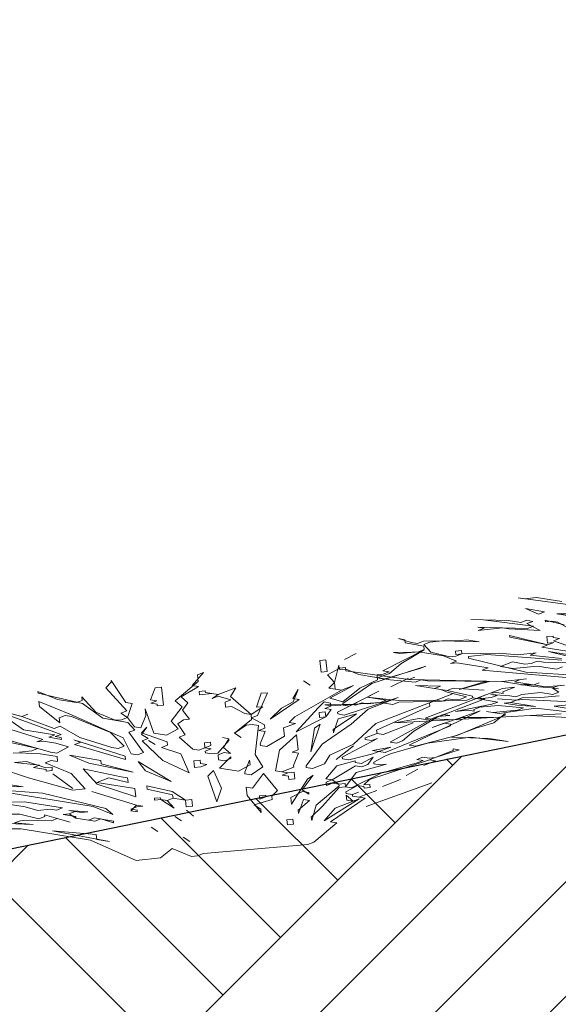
# Model space of a CAD drawing. Header units: millimetres. Extents: x 208545 to 5957542, y -593447 to 257160.
# Tile 13 of 60: x 5931235 to 5932098, y -589835 to -588257. Entities that reach past the tile are written whole.
import ezdxf

# ---------------------------------------------------------------- set-up
doc = ezdxf.new("R2010")
doc.units = ezdxf.units.MM
doc.header["$MEASUREMENT"] = 0
for name, color, linetype, lineweight in [('Opisy - Etykiety_Nr_pióra__1', 7, 'Continuous', 13), ('Sytuacja - Teren_Nr_pióra__1', 7, 'Continuous', 13), ('Sytuacja - Teren_Nr_pióra__21', 7, 'Continuous', 25), ('Wnętrze - Umeblowanie_Nr_pióra__2', 8, 'Continuous', 13)]:
    doc.layers.add(name, color=color, linetype=linetype, lineweight=lineweight)
doc.layers.add('Wnętrze - Umeblowanie', color=7, linetype='Continuous')
doc.dimstyles.new('STYL_AUTOMATYCZNY__3', dxfattribs={"dimtxt": 0.18, "dimasz": 364.8, "dimexe": 0.18, "dimexo": 0.0625, "dimgap": 0, "dimtad": 0, "dimtih": 1, "dimtoh": 1, "dimdec": 4, "dimzin": 0, "dimdsep": 46, "dimcen": 0.09, "dimadec": 0, "dimazin": 0, "dimtfac": 1, "dimtdec": 4, "dimtmove": 0, "dimatfit": 3, "dimldrblk": 'ARROWHEAD_11', "dimfxl": 1, "dimtolj": 1, "dimtzin": 0, "dimarcsym": 0})

# ---------------------------------------------------------------- blocks, each defined once
blk = doc.blocks.new('Krzewy 27[5]_4', base_point=(5931367.1, -589612.5))
at = {"layer": 'Wnętrze - Umeblowanie_Nr_pióra__2', "color": 8, "linetype": 'Continuous', "lineweight": 13}
for p, q in [((5931816.8, -589300.1), (5931882.8, -589266.4)), ((5931882.8, -589266.4), (5931845.5, -589289.1)), ((5931715.9, -589283.8), (5931725.7, -589282.7)), ((5931717.8, -589302.3), (5931715.9, -589283.8)), ((5931725.7, -589282.7), (5931727.6, -589301.3)), ((5931774.2, -589272.3), (5931755.4, -589282.3)), ((5931755.4, -589282.3), (5931774.2, -589272.3)), ((5931727.6, -589301.3), (5931717.8, -589302.3)), ((5931728.2, -589306.6), (5931747, -589296.6)), ((5931746.4, -589291.3), (5931739.4, -589318.9)), ((5931747, -589296.6), (5931746.4, -589291.3)), ((5931885.6, -589293), (5931799.1, -589320.7)), ((5931826.9, -589301.7), (5931816.8, -589300.1)), ((5931818.2, -589313.4), (5931876, -589296.6)), ((5931845.5, -589289.1), (5931827.2, -589304.4)), ((5931876, -589296.6), (5931885.6, -589293)), ((5931381.9, -589318.4), (5931381.7, -589315.8)), ((5931381.7, -589315.8), (5931405.2, -589350.9)), ((5931529.3, -589303.1), (5931511.5, -589323.8)), ((5931519.7, -589306.8), (5931529.3, -589303.1)), ((5931520.8, -589317.4), (5931519.7, -589306.8)), ((5931689.4, -589316), (5931700.1, -589323)), ((5931700.1, -589323), (5931689.4, -589316)), ((5931739.4, -589318.9), (5931728.2, -589306.6)), ((5931780, -589328.1), (5931808.4, -589314.4)), ((5931807.6, -589306.4), (5931817.4, -589305.4)), ((5931808.4, -589314.4), (5931807.6, -589306.4)), ((5931827.2, -589304.4), (5931808.1, -589311.7)), ((5931808.1, -589311.7), (5931818.2, -589313.4)), ((5931817.4, -589305.4), (5931826.9, -589301.7)), ((5931857.8, -589312), (5931829.4, -589325.6)), ((5931829.4, -589325.6), (5931857.8, -589312)), ((5931372.9, -589327.4), (5931381.9, -589318.4)), ((5931406.6, -589364.2), (5931372.9, -589327.4)), ((5931444.5, -589346.8), (5931452.3, -589327.2)), ((5931452.3, -589327.2), (5931462.2, -589326.2)), ((5931462.2, -589326.2), (5931465.2, -589355.4)), ((5931484.3, -589348.1), (5931520.8, -589317.4)), ((5931521.6, -589325.4), (5931493.6, -589341.7)), ((5931511.5, -589323.8), (5931521.6, -589325.4)), ((5931522.5, -589333.4), (5931532.3, -589332.4)), ((5931532.3, -589332.4), (5931532.6, -589335)), ((5931552.8, -589338.3), (5931581.4, -589327.3)), ((5931581.4, -589327.3), (5931573, -589341.5)), ((5931681, -589330.3), (5931672.6, -589344.6)), ((5931673.1, -589349.9), (5931681, -589330.3)), ((5931675.6, -589373.8), (5931750.6, -589331.1)), ((5931730.4, -589327.9), (5931739.4, -589318.9)), ((5931750.6, -589331.1), (5931730.4, -589327.9)), ((5931769.7, -589323.8), (5931732, -589343.8)), ((5931739.4, -589318.9), (5931740.5, -589329.5)), ((5931740.5, -589329.5), (5931750.6, -589331.1)), ((5931750.6, -589331.1), (5931769.7, -589323.8)), ((5931752.5, -589349.7), (5931780, -589328.1)), ((5931799.1, -589320.7), (5931752.8, -589352.4)), ((5931884.3, -589376.3), (5932008.4, -589328.5)), ((5931987.4, -589317.3), (5931939.1, -589330.3)), ((5931939.1, -589330.3), (5931977.6, -589318.3)), ((5931977.6, -589318.3), (5931987.4, -589317.3)), ((5932008.4, -589328.5), (5932028, -589326.5)), ((5932028, -589326.5), (5932009, -589333.8)), ((5932037.6, -589322.8), (5932047.4, -589321.8)), ((5932057.5, -589323.4), (5932037.6, -589322.8)), ((5932047.4, -589321.8), (5932057.5, -589323.4)), ((5932057.5, -589323.4), (5932067.1, -589319.7)), ((5932067.1, -589319.7), (5932057.5, -589323.4)), ((5931264.6, -589336), (5931264.4, -589333.3)), ((5931264.4, -589333.3), (5931295.5, -589346.2)), ((5931335.9, -589352.8), (5931264.6, -589336)), ((5931295.5, -589346.2), (5931325.8, -589351.1)), ((5931325.8, -589351.1), (5931335.3, -589347.5)), ((5931335.3, -589347.5), (5931334.8, -589342.1)), ((5931334.8, -589342.1), (5931357.2, -589366.7)), ((5931454.6, -589348.5), (5931444.5, -589346.8)), ((5931445, -589352.2), (5931454.6, -589348.5)), ((5931495.2, -589357.7), (5931484.3, -589348.1)), ((5931493.6, -589341.7), (5931504.5, -589351.3)), ((5931523, -589338.7), (5931522.5, -589333.4)), ((5931542.7, -589336.6), (5931523, -589338.7)), ((5931532.6, -589335), (5931552.8, -589338.3)), ((5931552.8, -589338.3), (5931542.7, -589336.6)), ((5931543.5, -589344.6), (5931552.8, -589338.3)), ((5931553, -589340.9), (5931543.5, -589344.6)), ((5931573.5, -589346.9), (5931553, -589340.9)), ((5931564, -589350.5), (5931573.5, -589346.9)), ((5931573, -589341.5), (5931605.7, -589370.4)), ((5931614.4, -589358.4), (5931622, -589336.2)), ((5931631.9, -589335.4), (5931615.8, -589372)), ((5931622, -589336.2), (5931631.9, -589335.4)), ((5931682.6, -589346.3), (5931636.3, -589377.9)), ((5931672.6, -589344.6), (5931682.6, -589346.3)), ((5931732, -589343.8), (5931752.5, -589349.7)), ((5931810.3, -589333), (5931744.3, -589366.7)), ((5931754.7, -589371), (5931841.2, -589343.2)), ((5931763.1, -589356.7), (5931810.3, -589333)), ((5931841.2, -589343.2), (5931793.4, -589361.6)), ((5931805.7, -589384.5), (5931929.8, -589336.7)), ((5931929.8, -589336.7), (5931891.7, -589351.4)), ((5931980.3, -589344.9), (5931904, -589374.3)), ((5931989.3, -589335.9), (5931970.2, -589343.2)), ((5931970.2, -589343.2), (5931980.3, -589344.9)), ((5931999.1, -589334.8), (5931989.3, -589335.9)), ((5932009.2, -589336.5), (5931999.1, -589334.8)), ((5932009, -589333.8), (5932009.2, -589336.5)), ((5931187.7, -589360.1), (5931238.8, -589373.6)), ((5931241, -589394.8), (5931198.1, -589364.4)), ((5931198.1, -589364.4), (5931301.3, -589402)), ((5931266.8, -589357.2), (5931266, -589349.3)), ((5931266, -589349.3), (5931317.9, -589370.7)), ((5931299.3, -589383.4), (5931266.8, -589357.2)), ((5931368.1, -589376.3), (5931335.9, -589352.8)), ((5931397, -589367.9), (5931406.6, -589364.2)), ((5931405.2, -589350.9), (5931415.3, -589352.6)), ((5931415.3, -589352.6), (5931407.7, -589374.8)), ((5931437.1, -589371.8), (5931436, -589361.1)), ((5931436, -589361.1), (5931450, -589400)), ((5931455.1, -589353.8), (5931445, -589352.2)), ((5931455.4, -589356.5), (5931455.1, -589353.8)), ((5931465.2, -589355.4), (5931455.4, -589356.5)), ((5931477.8, -589381), (5931495.2, -589357.7)), ((5931504.5, -589351.3), (5931495.8, -589363)), ((5931495.8, -589363), (5931507.2, -589377.9)), ((5931564.8, -589358.5), (5931564, -589350.5)), ((5931574.6, -589357.5), (5931564.8, -589358.5)), ((5931595.6, -589368.7), (5931574.6, -589357.5)), ((5931605.7, -589370.4), (5931624.3, -589357.7)), ((5931624.3, -589357.7), (5931614.4, -589358.4)), ((5931636.3, -589377.9), (5931654.3, -589359.9)), ((5931654.3, -589359.9), (5931673.1, -589349.9)), ((5931678.1, -589397.7), (5931713.8, -589359.1)), ((5931713.8, -589359.1), (5931722.8, -589350.1)), ((5931722.8, -589350.1), (5931732.9, -589351.8)), ((5931733.4, -589357.1), (5931723.9, -589360.8)), ((5931723.9, -589360.8), (5931734, -589362.4)), ((5931734, -589362.4), (5931725.2, -589374)), ((5931732.9, -589351.8), (5931733.4, -589357.1)), ((5931752.8, -589352.4), (5931753.1, -589355)), ((5931753.1, -589355), (5931763.1, -589356.7)), ((5931793.4, -589361.6), (5931766.2, -589385.9)), ((5931892.2, -589356.7), (5931806.8, -589395.1)), ((5931891.7, -589351.4), (5931892.2, -589356.7)), ((5931238.8, -589373.6), (5931248.3, -589369.9)), ((5931248.3, -589369.9), (5931238.8, -589373.6)), ((5931238.8, -589373.6), (5931290.4, -589392.4)), ((5931308.1, -589371.8), (5931298.5, -589375.4)), ((5931298.5, -589375.4), (5931299.3, -589383.4)), ((5931318.2, -589373.4), (5931308.1, -589371.8)), ((5931317.9, -589370.7), (5931401.1, -589407.7)), ((5931380.4, -589399.1), (5931318.2, -589373.4)), ((5931357.2, -589366.7), (5931388.3, -589379.5)), ((5931408.5, -589382.8), (5931368.1, -589376.3)), ((5931388.3, -589379.5), (5931398.1, -589378.5)), ((5931407.7, -589374.8), (5931397, -589367.9)), ((5931398.1, -589378.5), (5931407.7, -589374.8)), ((5931407.7, -589374.8), (5931419.1, -589389.7)), ((5931429.2, -589391.4), (5931437.1, -589371.8)), ((5931497.4, -589378.9), (5931488.2, -589385.3)), ((5931507.2, -589377.9), (5931497.4, -589378.9)), ((5931579, -589400), (5931606.6, -589378.3)), ((5931605.7, -589370.4), (5931595.6, -589368.7)), ((5931606.6, -589378.3), (5931605.7, -589370.4)), ((5931615.8, -589372), (5931606.3, -589375.7)), ((5931606.3, -589375.7), (5931627.3, -589386.9)), ((5931666.6, -589382.8), (5931675.6, -589373.8)), ((5931725.2, -589374), (5931678.1, -589397.7)), ((5931714.6, -589367.1), (5931724.4, -589366.1)), ((5931715.4, -589375.1), (5931714.6, -589367.1)), ((5931725.2, -589374), (5931715.4, -589375.1)), ((5931724.4, -589366.1), (5931725.2, -589374)), ((5931774.3, -589368.9), (5931737.3, -589394.3)), ((5931737.8, -589399.6), (5931745.4, -589377.3)), ((5931744.3, -589366.7), (5931744.6, -589369.3)), ((5931744.6, -589369.3), (5931754.7, -589371)), ((5931745.4, -589377.3), (5931774.3, -589368.9)), ((5931828.7, -589414.3), (5931894.4, -589377.9)), ((5931972.4, -589364.5), (5931859, -589419.2)), ((5931904, -589374.3), (5931866.6, -589396.9)), ((5931894.4, -589377.9), (5931884.3, -589376.3)), ((5931895.8, -589391.2), (5931972.4, -589364.5)), ((5931936.7, -589403.1), (5932012.8, -589371)), ((5932012.5, -589368.4), (5931994.3, -589383.7)), ((5932012.8, -589371), (5932012.5, -589368.4)), ((5931272.4, -589410.4), (5931221.1, -589394.2)), ((5931291.5, -589403), (5931241, -589394.8)), ((5931290.4, -589392.4), (5931299.9, -589388.7)), ((5931299.9, -589388.7), (5931331.6, -589406.9)), ((5931419.7, -589395.1), (5931408.5, -589382.8)), ((5931410.1, -589398.7), (5931419.7, -589395.1)), ((5931419.1, -589389.7), (5931429.2, -589391.4)), ((5931439, -589390.4), (5931430.1, -589399.3)), ((5931430.3, -589402), (5931439, -589390.4)), ((5931470.2, -589403.2), (5931489, -589393.2)), ((5931489, -589393.2), (5931477.8, -589381)), ((5931488.2, -589385.3), (5931499.9, -589402.8)), ((5931597.6, -589387.3), (5931579, -589400)), ((5931607.4, -589386.3), (5931597.6, -589387.3)), ((5931617.5, -589387.9), (5931607.4, -589386.3)), ((5931612.4, -589434.1), (5931617.5, -589387.9)), ((5931627.9, -589392.2), (5931618.3, -589395.9)), ((5931618.3, -589395.9), (5931628.4, -589397.5)), ((5931627.3, -589386.9), (5931627.9, -589392.2)), ((5931657.6, -589391.8), (5931676.7, -589384.5)), ((5931659, -589405.1), (5931657.6, -589391.8)), ((5931676.7, -589384.5), (5931666.6, -589382.8)), ((5931716.5, -589385.7), (5931701.3, -589430.2)), ((5931701.3, -589430.2), (5931707.3, -589392)), ((5931707.3, -589392), (5931716.5, -589385.7)), ((5931766.2, -589385.9), (5931719.8, -589417.6)), ((5931737.3, -589394.3), (5931737.8, -589399.6)), ((5931769.5, -589417.8), (5931805.7, -589384.5)), ((5931806.8, -589395.1), (5931807.4, -589400.4)), ((5931817.5, -589402), (5931865.2, -589383.7)), ((5931865.2, -589383.7), (5931817.5, -589402)), ((5931820.5, -589431.2), (5931925.3, -589388.2)), ((5931914.9, -589383.9), (5931895.8, -589391.2)), ((5931925, -589385.5), (5931914.9, -589383.9)), ((5931925.3, -589388.2), (5931925, -589385.5)), ((5931965.4, -589392), (5931927.2, -589406.7)), ((5931994.3, -589383.7), (5931965.4, -589392)), ((5931262.8, -589414), (5931272.4, -589410.4)), ((5931281.9, -589406.7), (5931291.5, -589403)), ((5931302.1, -589410), (5931281.9, -589406.7)), ((5931301.3, -589402), (5931291.7, -589405.7)), ((5931291.7, -589405.7), (5931301.8, -589407.3)), ((5931301.8, -589407.3), (5931302.1, -589410)), ((5931332.4, -589414.9), (5931322, -589410.6)), ((5931322, -589410.6), (5931404.2, -589436.9)), ((5931331.6, -589406.9), (5931382.9, -589423)), ((5931402.5, -589421), (5931380.4, -589399.1)), ((5931401.1, -589407.7), (5931413.7, -589433.3)), ((5931433.4, -589431.2), (5931410.1, -589398.7)), ((5931430.1, -589399.3), (5931471.3, -589413.9)), ((5931441, -589408.9), (5931430.3, -589402)), ((5931431.4, -589412.6), (5931441, -589408.9)), ((5931451.9, -589418.5), (5931441.3, -589411.6)), ((5931441.3, -589411.6), (5931451.9, -589418.5)), ((5931450, -589400), (5931470.2, -589403.2)), ((5931499.9, -589402.8), (5931490.4, -589406.5)), ((5931490.4, -589406.5), (5931512.2, -589425.7)), ((5931552.6, -589432.2), (5931570.3, -589411.6)), ((5931570, -589409), (5931559.9, -589407.3)), ((5931559.9, -589407.3), (5931570, -589409)), ((5931570, -589409), (5931561.6, -589423.3)), ((5931570.3, -589411.6), (5931570, -589409)), ((5931579, -589400), (5931589.7, -589406.9)), ((5931589.7, -589406.9), (5931579, -589400)), ((5931628.4, -589397.5), (5931620.5, -589417.1)), ((5931630.9, -589421.4), (5931659, -589405.1)), ((5931651.4, -589427.4), (5931678.6, -589403)), ((5931678.6, -589403), (5931681.1, -589426.9)), ((5931808.2, -589408.4), (5931751.8, -589438.4)), ((5931807.4, -589400.4), (5931788.3, -589407.8)), ((5931788.3, -589407.8), (5931788.6, -589410.4)), ((5931788.6, -589410.4), (5931798.7, -589412)), ((5931798.7, -589412), (5931808.2, -589408.4)), ((5931807.4, -589400.4), (5931817.5, -589402)), ((5931817.5, -589402), (5931807.4, -589400.4)), ((5931866.6, -589396.9), (5931848.3, -589412.3)), ((5931869.1, -589420.8), (5931936.7, -589403.1)), ((5931956.9, -589406.3), (5931888.5, -589416.1)), ((5931927.2, -589406.7), (5931986.9, -589408.6)), ((5932017.2, -589413.5), (5931956.9, -589406.3)), ((5931986.9, -589408.6), (5932017.2, -589413.5)), ((5931223, -589412.8), (5931284.4, -589430.6)), ((5931263.9, -589424.7), (5931223.3, -589415.5)), ((5931254.4, -589428.3), (5931263.9, -589424.7)), ((5931272.6, -589413), (5931262.8, -589414)), ((5931292.8, -589416.3), (5931272.6, -589413)), ((5931313.3, -589422.2), (5931292.8, -589416.3)), ((5931294.5, -589432.2), (5931313.3, -589422.2)), ((5931322.8, -589418.5), (5931332.4, -589414.9)), ((5931404.7, -589442.2), (5931322.8, -589418.5)), ((5931382.9, -589423), (5931393, -589424.7)), ((5931393, -589424.7), (5931402.5, -589421)), ((5931464.5, -589444.1), (5931431.4, -589412.6)), ((5931471.8, -589419.2), (5931462.3, -589422.8)), ((5931462.3, -589422.8), (5931493.1, -589433.1)), ((5931471.3, -589413.9), (5931471.8, -589419.2)), ((5931512.2, -589425.7), (5931522.3, -589427.3)), ((5931522.3, -589427.3), (5931531.9, -589423.7)), ((5931531, -589415.7), (5931540.8, -589414.7)), ((5931531.9, -589423.7), (5931531, -589415.7)), ((5931541.4, -589420), (5931531.9, -589423.7)), ((5931531.9, -589423.7), (5931542, -589425.3)), ((5931542, -589425.3), (5931532.4, -589429)), ((5931540.8, -589414.7), (5931541.4, -589420)), ((5931561.6, -589423.3), (5931572.5, -589432.9)), ((5931620.5, -589417.1), (5931620.8, -589419.8)), ((5931620.8, -589419.8), (5931630.9, -589421.4)), ((5931644.9, -589460.2), (5931651.4, -589427.4)), ((5931681.1, -589426.9), (5931671.6, -589430.6)), ((5931719.8, -589417.6), (5931693.7, -589452.5)), ((5931731.6, -589435.1), (5931769.5, -589417.8)), ((5931769.8, -589420.4), (5931742.2, -589442.1)), ((5931742.2, -589442.1), (5931769.8, -589420.4)), ((5931800.3, -589428), (5931829.5, -589422.3)), ((5931829.5, -589422.3), (5931810.4, -589429.6)), ((5931838.8, -589415.9), (5931828.7, -589414.3)), ((5931888.5, -589416.1), (5931830.6, -589432.9)), ((5931848.3, -589412.3), (5931838.8, -589415.9)), ((5931859, -589419.2), (5931869.1, -589420.8)), ((5931939.2, -589427), (5931900.8, -589439)), ((5931929.4, -589428), (5931929.1, -589425.3)), ((5931929.1, -589425.3), (5931939.2, -589427)), ((5931224.9, -589431.4), (5931264.8, -589432.6)), ((5931234.7, -589430.4), (5931254.4, -589428.3)), ((5931264.8, -589432.6), (5931295, -589437.5)), ((5931284.4, -589430.6), (5931294.5, -589432.2)), ((5931295, -589437.5), (5931295.9, -589445.5)), ((5931345.8, -589448.4), (5931314.7, -589435.5)), ((5931314.7, -589435.5), (5931365.2, -589443.7)), ((5931404.2, -589436.9), (5931404.7, -589442.2)), ((5931413.7, -589433.3), (5931423.8, -589434.9)), ((5931423.8, -589434.9), (5931433.4, -589431.2)), ((5931493.1, -589433.1), (5931506.3, -589463.9)), ((5931514.1, -589444.3), (5931524, -589443.3)), ((5931524, -589443.3), (5931524.5, -589448.6)), ((5931532.4, -589429), (5931532.7, -589431.6)), ((5931532.7, -589431.6), (5931542.8, -589433.3)), ((5931542.8, -589433.3), (5931552.6, -589432.2)), ((5931562.4, -589431.2), (5931552.9, -589434.9)), ((5931552.9, -589434.9), (5931553.7, -589442.9)), ((5931553.7, -589442.9), (5931563.8, -589444.5)), ((5931573.1, -589438.2), (5931555.1, -589456.1)), ((5931572.5, -589432.9), (5931562.4, -589431.2)), ((5931563.8, -589444.5), (5931573.3, -589440.8)), ((5931573.3, -589440.8), (5931573.1, -589438.2)), ((5931603.4, -589443.1), (5931595.5, -589462.7)), ((5931604.2, -589451), (5931603.4, -589443.1)), ((5931624.4, -589454.3), (5931612.4, -589434.1)), ((5931671.6, -589430.6), (5931681.7, -589432.3)), ((5931681.7, -589432.3), (5931673.8, -589451.9)), ((5931723.1, -589449.4), (5931731.6, -589435.1)), ((5931751.8, -589438.4), (5931752.1, -589441)), ((5931752.1, -589441), (5931762.2, -589442.7)), ((5931762.2, -589442.7), (5931800.9, -589433.3)), ((5931782.6, -589448.6), (5931801.4, -589438.6)), ((5931801.4, -589438.6), (5931792.7, -589450.2)), ((5931891.2, -589442.7), (5931795.2, -589474.1)), ((5931810.4, -589429.6), (5931800.3, -589428)), ((5931800.9, -589433.3), (5931810.4, -589429.6)), ((5931821.1, -589436.6), (5931802.3, -589446.6)), ((5931810.4, -589429.6), (5931820.5, -589431.2)), ((5931830.6, -589432.9), (5931821.1, -589436.6)), ((5931871.3, -589442.1), (5931880.8, -589438.4)), ((5931881.4, -589443.7), (5931871.3, -589442.1)), ((5931880.8, -589438.4), (5931890.9, -589440)), ((5931890.9, -589440), (5931900.8, -589439)), ((5931900.8, -589439), (5931891.2, -589442.7)), ((5931891.2, -589442.7), (5931901.3, -589444.3)), ((5931901.3, -589444.3), (5931891.2, -589442.7)), ((5931900.8, -589439), (5931929.4, -589428)), ((5931249, -589471.8), (5931187.3, -589451.4)), ((5931226.6, -589447.3), (5931246.2, -589445.3)), ((5931266.7, -589451.2), (5931226.6, -589447.3)), ((5931246.2, -589445.3), (5931277.1, -589455.5)), ((5931257.1, -589454.9), (5931266.7, -589451.2)), ((5931277.3, -589458.2), (5931257.1, -589454.9)), ((5931285.8, -589443.9), (5931276.2, -589447.5)), ((5931276.2, -589447.5), (5931317.7, -589464.7)), ((5931277.1, -589455.5), (5931286.9, -589454.5)), ((5931277.6, -589460.8), (5931277.3, -589458.2)), ((5931295.9, -589445.5), (5931285.8, -589443.9)), ((5931286.9, -589454.5), (5931287.4, -589459.8)), ((5931359.2, -589481.9), (5931336.8, -589457.3)), ((5931336.8, -589457.3), (5931397.7, -589469.8)), ((5931416.8, -589462.5), (5931345.8, -589448.4)), ((5931365.2, -589443.7), (5931365.7, -589449)), ((5931365.7, -589449), (5931416.8, -589462.5)), ((5931436.4, -589460.4), (5931424.9, -589445.5)), ((5931424.9, -589445.5), (5931477.9, -589477.6)), ((5931506.3, -589463.9), (5931464.5, -589444.1)), ((5931515.2, -589454.9), (5931514.1, -589444.3)), ((5931525.1, -589453.9), (5931515.2, -589454.9)), ((5931524.5, -589448.6), (5931534.6, -589450.2)), ((5931534.6, -589450.2), (5931525.1, -589453.9)), ((5931555.1, -589456.1), (5931585.4, -589461.1)), ((5931585.4, -589461.1), (5931604.2, -589451)), ((5931605.8, -589467), (5931624.4, -589454.3)), ((5931674, -589454.5), (5931655, -589461.9)), ((5931673.8, -589451.9), (5931674, -589454.5)), ((5931693.7, -589452.5), (5931694, -589455.1)), ((5931694, -589455.1), (5931704.1, -589456.8)), ((5931704.1, -589456.8), (5931723.1, -589449.4)), ((5931725.6, -589473.3), (5931743.3, -589452.7)), ((5931773.1, -589452.3), (5931735.7, -589475)), ((5931743.3, -589452.7), (5931772.3, -589444.3)), ((5931772.3, -589444.3), (5931772.5, -589447)), ((5931772.5, -589447), (5931782.6, -589448.6)), ((5931783.2, -589453.9), (5931773.1, -589452.3)), ((5931822.5, -589449.8), (5931774.2, -589462.9)), ((5931792.7, -589450.2), (5931783.2, -589453.9)), ((5931802.3, -589446.6), (5931802.5, -589449.2)), ((5931802.5, -589449.2), (5931812.6, -589450.9)), ((5931812.6, -589450.9), (5931822.5, -589449.8)), ((5931814, -589464.1), (5931871.8, -589447.4)), ((5931872.9, -589458), (5931854.1, -589468)), ((5931854.1, -589468), (5931872.9, -589458)), ((5931871.8, -589447.4), (5931881.4, -589443.7)), ((5931901.3, -589444.3), (5931882.2, -589451.7)), ((5931882.2, -589451.7), (5931901.3, -589444.3)), ((5931320.5, -589491.3), (5931249, -589471.8)), ((5931287.4, -589459.8), (5931277.6, -589460.8)), ((5931288, -589465.1), (5931320.2, -589488.6)), ((5931320.2, -589488.6), (5931288, -589465.1)), ((5931317.7, -589464.7), (5931340.1, -589489.2)), ((5931378, -589471.9), (5931358.9, -589479.2)), ((5931408.6, -589479.4), (5931378, -589471.9)), ((5931397.7, -589469.8), (5931407.8, -589471.5)), ((5931407.8, -589471.5), (5931408.6, -589479.4)), ((5931477.9, -589477.6), (5931436.4, -589460.4)), ((5931536.5, -589468.8), (5931545.5, -589459.8)), ((5931550.8, -589510.3), (5931536.5, -589468.8)), ((5931545.5, -589459.8), (5931558.4, -589488)), ((5931595.5, -589462.7), (5931595.7, -589465.3)), ((5931595.7, -589465.3), (5931605.8, -589467)), ((5931608.1, -589488.2), (5931625.5, -589464.9)), ((5931625.5, -589464.9), (5931648.2, -589492.1)), ((5931665, -589463.5), (5931644.9, -589460.2)), ((5931655, -589461.9), (5931665, -589463.5)), ((5931655.5, -589467.2), (5931665, -589463.5)), ((5931665.6, -589468.8), (5931655.5, -589467.2)), ((5931665, -589463.5), (5931674.9, -589462.5)), ((5931666.2, -589474.1), (5931665.6, -589468.8)), ((5931676, -589473.1), (5931666.2, -589474.1)), ((5931670.3, -589514), (5931695.9, -589473.7)), ((5931674.9, -589462.5), (5931676, -589473.1)), ((5931705.2, -589467.4), (5931687.7, -589490.7)), ((5931695.9, -589473.7), (5931705.2, -589467.4)), ((5931735.7, -589475), (5931725.6, -589473.3)), ((5931774.2, -589462.9), (5931756.8, -589486.2)), ((5931766.8, -589487.8), (5931814, -589464.1)), ((5931795.2, -589474.1), (5931786.2, -589483.1)), ((5931844.9, -589474.4), (5931816.2, -589485.4)), ((5931816.2, -589485.4), (5931844.9, -589474.4)), ((5931240.5, -589486.1), (5931150.8, -589482)), ((5931181.3, -589489.6), (5931271.4, -589496.4)), ((5931200.1, -589479.6), (5931240.5, -589486.1)), ((5931340.1, -589489.2), (5931320.5, -589491.3)), ((5931358.9, -589479.2), (5931419.5, -589489)), ((5931420.9, -589502.3), (5931359.2, -589481.9)), ((5931419.5, -589489), (5931420.9, -589502.3)), ((5931439.4, -589489.6), (5931438.9, -589484.3)), ((5931438.9, -589484.3), (5931479.5, -589493.5)), ((5931480.1, -589498.8), (5931439.4, -589489.6)), ((5931558.4, -589488), (5931550.8, -589510.3)), ((5931599.3, -589499.9), (5931598, -589486.6)), ((5931598, -589486.6), (5931608.1, -589488.2)), ((5931710.1, -589515.2), (5931746.7, -589484.6)), ((5931746.9, -589487.2), (5931720.2, -589516.8)), ((5931726.2, -589478.6), (5931735.7, -589475)), ((5931726.7, -589483.9), (5931726.2, -589478.6)), ((5931736.3, -589480.3), (5931726.7, -589483.9)), ((5931735.7, -589475), (5931746.4, -589481.9)), ((5931746.4, -589481.9), (5931736.3, -589480.3)), ((5931746.4, -589481.9), (5931756.2, -589480.9)), ((5931746.7, -589484.6), (5931746.4, -589481.9)), ((5931756.8, -589486.2), (5931746.9, -589487.2)), ((5931756.2, -589480.9), (5931756.8, -589486.2)), ((5931756.8, -589486.2), (5931766.8, -589487.8)), ((5931776.4, -589484.2), (5931757.6, -589494.2)), ((5931786.5, -589485.8), (5931776.4, -589484.2)), ((5931786.2, -589483.1), (5931796, -589482.1)), ((5931786.8, -589488.4), (5931786.5, -589485.8)), ((5931796.6, -589487.4), (5931786.8, -589488.4)), ((5931895.1, -589479.9), (5931789.8, -589517.7)), ((5931789.8, -589517.7), (5931895.1, -589479.9)), ((5931796, -589482.1), (5931796.6, -589487.4)), ((5931353, -589517.4), (5931211.6, -589494.5)), ((5931271.4, -589496.4), (5931373.2, -589520.7)), ((5931422.3, -589515.6), (5931350.5, -589493.5)), ((5931350.5, -589493.5), (5931422.3, -589515.6)), ((5931450.9, -589504.5), (5931460.7, -589503.5)), ((5931451.2, -589507.2), (5931450.9, -589504.5)), ((5931461, -589506.2), (5931451.2, -589507.2)), ((5931460.7, -589503.5), (5931461, -589506.2)), ((5931482.3, -589520.1), (5931461, -589506.2)), ((5931461, -589506.2), (5931471.1, -589507.8)), ((5931480.7, -589504.1), (5931471.1, -589507.8)), ((5931471.1, -589507.8), (5931480.7, -589504.1)), ((5931479.5, -589493.5), (5931500.8, -589507.4)), ((5931480.7, -589504.1), (5931480.1, -589498.8)), ((5931500.8, -589507.4), (5931480.7, -589504.1)), ((5931500.8, -589507.4), (5931510.7, -589506.4)), ((5931510.7, -589506.4), (5931511.8, -589517)), ((5931622, -589527), (5931599.3, -589499.9)), ((5931639.7, -589506.4), (5931610.8, -589514.8)), ((5931619.3, -589500.5), (5931629.1, -589499.5)), ((5931619.8, -589505.8), (5931619.3, -589500.5)), ((5931629.4, -589502.1), (5931619.8, -589505.8)), ((5931629.1, -589499.5), (5931629.4, -589502.1)), ((5931648.2, -589492.1), (5931639.2, -589501.1)), ((5931639.2, -589501.1), (5931639.7, -589506.4)), ((5931688, -589493.3), (5931669.2, -589503.3)), ((5931669.2, -589503.3), (5931670.3, -589514)), ((5931687.7, -589490.7), (5931698.4, -589497.6)), ((5931698.1, -589495), (5931688, -589493.3)), ((5931698.4, -589497.6), (5931698.1, -589495)), ((5931778.6, -589505.4), (5931722.7, -589540.7)), ((5931788.4, -589504.4), (5931732.8, -589542.4)), ((5931757.6, -589494.2), (5931757.9, -589496.8)), ((5931757.9, -589496.8), (5931768, -589498.4)), ((5931769.1, -589509.1), (5931758.1, -589499.5)), ((5931758.1, -589499.5), (5931759, -589507.4)), ((5931768, -589498.4), (5931777.5, -589494.8)), ((5931777.5, -589494.8), (5931768, -589498.4)), ((5931768, -589498.4), (5931768.2, -589501.1)), ((5931768.2, -589501.1), (5931778.3, -589502.7)), ((5931769.1, -589509.1), (5931778.6, -589505.4)), ((5931778.3, -589502.7), (5931807, -589491.7)), ((5931807, -589491.7), (5931778.3, -589502.7)), ((5931778.3, -589502.7), (5931788.4, -589504.4)), ((5931183.5, -589510.9), (5931243, -589510)), ((5931243.8, -589518), (5931213.5, -589513.1)), ((5931243, -589510), (5931303.6, -589519.9)), ((5931264.3, -589523.9), (5931243.8, -589518)), ((5931284, -589521.9), (5931264.3, -589523.9)), ((5931294, -589523.5), (5931284, -589521.9)), ((5931303.6, -589519.9), (5931294, -589523.5)), ((5931384.1, -589530.3), (5931353, -589517.4)), ((5931373.2, -589520.7), (5931384.1, -589530.3)), ((5931422.6, -589518.2), (5931413, -589521.9)), ((5931413, -589521.9), (5931423.1, -589523.5)), ((5931413.3, -589524.6), (5931422.3, -589515.6)), ((5931422.3, -589515.6), (5931432.4, -589517.2)), ((5931432.4, -589517.2), (5931422.6, -589518.2)), ((5931471.1, -589507.8), (5931482.3, -589520.1)), ((5931502, -589518), (5931500.8, -589507.4)), ((5931511.8, -589517), (5931502, -589518)), ((5931610.8, -589514.8), (5931621.5, -589521.7)), ((5931621.5, -589521.7), (5931622, -589527)), ((5931699.5, -589508.2), (5931681.2, -589523.6)), ((5931681.8, -589528.9), (5931689.4, -589506.6)), ((5931689.4, -589506.6), (5931699.5, -589508.2)), ((5931720.2, -589516.8), (5931702.2, -589534.8)), ((5931702.8, -589540.1), (5931710.1, -589515.2)), ((5931722.7, -589540.7), (5931740.4, -589520.1)), ((5931740.4, -589520.1), (5931769.1, -589509.1)), ((5931759, -589507.4), (5931769.1, -589509.1)), ((5931205.4, -589530.1), (5931235.1, -589529.7)), ((5931235.1, -589529.7), (5931265.7, -589537.2)), ((5931265.7, -589537.2), (5931275.2, -589533.5)), ((5931275.2, -589533.5), (5931275, -589530.9)), ((5931275, -589530.9), (5931315.9, -589542.7)), ((5931295.4, -589536.8), (5931285.9, -589540.5)), ((5931315.9, -589542.7), (5931295.4, -589536.8)), ((5931304.7, -589530.5), (5931314.5, -589529.5)), ((5931324.9, -589533.7), (5931304.7, -589530.5)), ((5931324.1, -589525.8), (5931314, -589524.1)), ((5931314, -589524.1), (5931344, -589526.4)), ((5931324.1, -589525.8), (5931314.5, -589529.5)), ((5931314.5, -589529.5), (5931324.1, -589525.8)), ((5931314.5, -589529.5), (5931325.2, -589536.4)), ((5931334.2, -589527.4), (5931324.1, -589525.8)), ((5931325.2, -589536.4), (5931324.9, -589533.7)), ((5931325.2, -589536.4), (5931345.4, -589539.7)), ((5931355.5, -589541.3), (5931325.2, -589536.4)), ((5931344, -589526.4), (5931334.2, -589527.4)), ((5931345.4, -589539.7), (5931354.9, -589536)), ((5931354.9, -589536), (5931385.2, -589540.9)), ((5931365, -589537.6), (5931355.5, -589541.3)), ((5931385.5, -589543.6), (5931365, -589537.6)), ((5931423.4, -589526.2), (5931413.3, -589524.6)), ((5931423.1, -589523.5), (5931423.4, -589526.2)), ((5931483.7, -589533.4), (5931494.3, -589540.3)), ((5931494.3, -589540.3), (5931483.7, -589533.4)), ((5931502.5, -589523.3), (5931513.4, -589532.9)), ((5931513.4, -589532.9), (5931502.5, -589523.3)), ((5931663, -589538.9), (5931672.8, -589537.9)), ((5931672.8, -589537.9), (5931673.6, -589545.8)), ((5931681.2, -589523.6), (5931681.8, -589528.9)), ((5931702.2, -589534.8), (5931702.8, -589540.1)), ((5931237.6, -589553.6), (5931187.9, -589553.3)), ((5931256.7, -589546.2), (5931196.9, -589544.4)), ((5931236.2, -589540.3), (5931226.7, -589544)), ((5931226.7, -589544), (5931256.7, -589546.2)), ((5931246, -589539.3), (5931236.2, -589540.3)), ((5931348.7, -589571.5), (5931237.6, -589553.6)), ((5931285.9, -589540.5), (5931246, -589539.3)), ((5931385.2, -589540.9), (5931385.5, -589543.6)), ((5931456.4, -589557.7), (5931445.8, -589550.7)), ((5931445.8, -589550.7), (5931456.4, -589557.7)), ((5931663.8, -589546.9), (5931663, -589538.9)), ((5931673.6, -589545.8), (5931663.8, -589546.9)), ((5931742.9, -589544), (5931706.4, -589574.6)), ((5931732.8, -589542.4), (5931742.9, -589544)), ((5931378.7, -589573.8), (5931287.5, -589556.4)), ((5931287.5, -589556.4), (5931357.7, -589562.6)), ((5931357.7, -589562.6), (5931358.5, -589570.5)), ((5931497.1, -589566.9), (5931507.7, -589573.8)), ((5931507.7, -589573.8), (5931497.1, -589566.9)), ((5931421.6, -589604.2), (5931348.7, -589571.5)), ((5931358.5, -589570.5), (5931378.7, -589573.8)), ((5931479.1, -589584.8), (5931460.8, -589600.1)), ((5931510.2, -589597.7), (5931479.1, -589584.8)), ((5931696.8, -589578.3), (5931529.6, -589593)), ((5931706.4, -589574.6), (5931696.8, -589578.3)), ((5931460.8, -589600.1), (5931421.6, -589604.2)), ((5931520, -589596.7), (5931510.2, -589597.7)), ((5931529.6, -589593), (5931520, -589596.7))]:
    blk.add_line(p, q, dxfattribs=at)
blk = doc.blocks.new('Krzewy 27[6]_4', base_point=(5932431.3, -589437.1))
at = {"layer": 'Wnętrze - Umeblowanie_Nr_pióra__2', "color": 8, "linetype": 'Continuous', "lineweight": 13}
for p, q in [((5932134.1, -589196.9), (5932033.4, -589183.2)), ((5932033.4, -589183.2), (5932043.5, -589184.8)), ((5932043.5, -589184.8), (5932063.1, -589182.8)), ((5932063.1, -589182.8), (5932103.5, -589189.3)), ((5932065.9, -589209.3), (5932045.1, -589200.7)), ((5932045.1, -589200.7), (5932075.4, -589205.6)), ((5932075.4, -589205.6), (5932065.9, -589209.3)), ((5931977.5, -589218.5), (5931957.6, -589217.9)), ((5931957.6, -589217.9), (5932017.3, -589219.7)), ((5932058, -589228.9), (5931977.5, -589218.5)), ((5932017.3, -589219.7), (5932037.5, -589223)), ((5932037.5, -589223), (5932047.1, -589219.3)), ((5932047.1, -589219.3), (5932057.1, -589221)), ((5932057.1, -589221), (5932047.6, -589224.6)), ((5932077.1, -589221.6), (5932076.8, -589218.9)), ((5932076.8, -589218.9), (5932107.4, -589226.5)), ((5932086.9, -589220.6), (5932077.1, -589221.6)), ((5932097, -589222.2), (5932086.9, -589220.6)), ((5932146.1, -589217.1), (5932095.6, -589208.9)), ((5932095.6, -589208.9), (5932145.3, -589209.1)), ((5932128.7, -589240.4), (5932097, -589222.2)), ((5931978.9, -589231.8), (5931968.8, -589230.1)), ((5931968.8, -589230.1), (5932048.4, -589232.6)), ((5932008.6, -589231.4), (5931969.3, -589235.5)), ((5931969.3, -589235.5), (5931978.9, -589231.8)), ((5932018.7, -589233), (5932008.6, -589231.4)), ((5932068.6, -589235.9), (5932018.7, -589233)), ((5932047.6, -589224.6), (5932068.6, -589235.9)), ((5932048.4, -589232.6), (5932058, -589228.9)), ((5931851.7, -589250.4), (5931841.6, -589248.7)), ((5931841.6, -589248.7), (5931862.1, -589254.7)), ((5931852.3, -589255.7), (5931851.7, -589250.4)), ((5931872.2, -589256.3), (5931881.7, -589252.6)), ((5931881.7, -589252.6), (5931941.2, -589251.8)), ((5931911.5, -589252.2), (5931891.8, -589254.2)), ((5931971.2, -589254), (5931911.5, -589252.2)), ((5931941.2, -589251.8), (5931951, -589250.8)), ((5931951, -589250.8), (5931971.2, -589254)), ((5932020.1, -589246.3), (5932019.8, -589243.6)), ((5932019.8, -589243.6), (5932080.9, -589258.8)), ((5932080.9, -589258.8), (5932020.1, -589246.3)), ((5932079.5, -589245.5), (5932089.4, -589244.5)), ((5932080.7, -589256.1), (5932079.5, -589245.5)), ((5932089.4, -589244.5), (5932089.6, -589247.1)), ((5932089.6, -589247.1), (5932099.7, -589248.7)), ((5932099.7, -589248.7), (5932090.2, -589252.4)), ((5932090.2, -589252.4), (5932131.4, -589266.9)), ((5931873.6, -589269.6), (5931844.1, -589272.6)), ((5931882.6, -589260.6), (5931852.3, -589255.7)), ((5931862.1, -589254.7), (5931872.2, -589256.3)), ((5931863.8, -589270.6), (5931873.6, -589269.6)), ((5931873.6, -589269.6), (5931883.1, -589265.9)), ((5931914, -589276.1), (5931873.6, -589269.6)), ((5931891.8, -589254.2), (5931882.3, -589257.9)), ((5931882.3, -589257.9), (5931893.5, -589270.2)), ((5931883.1, -589265.9), (5931882.6, -589260.6)), ((5931933.1, -589268.8), (5931942.9, -589267.7)), ((5931933.6, -589274.1), (5931933.1, -589268.8)), ((5931942.9, -589267.7), (5931943.4, -589273)), ((5932071.4, -589262.4), (5932080.9, -589258.8)), ((5932121.9, -589270.6), (5932071.4, -589262.4)), ((5932090.5, -589255.1), (5932080.7, -589256.1)), ((5932080.9, -589258.8), (5932090.5, -589255.1)), ((5932112.6, -589276.9), (5932082, -589269.4)), ((5932082, -589269.4), (5932112.3, -589274.3)), ((5931834, -589271), (5931863.8, -589270.6)), ((5931844.1, -589272.6), (5931834, -589271)), ((5931893.5, -589270.2), (5931924.1, -589277.7)), ((5931934.7, -589284.7), (5931914, -589276.1)), ((5931924.1, -589277.7), (5931933.9, -589276.7)), ((5931925.2, -589288.4), (5931934.7, -589284.7)), ((5931943.4, -589273), (5931933.6, -589274.1)), ((5931933.9, -589276.7), (5931943.4, -589273)), ((5931943.4, -589273), (5932002.9, -589272.2)), ((5931953.8, -589277.3), (5931983.3, -589274.3)), ((5931954.1, -589280), (5931953.8, -589277.3)), ((5932045.8, -589302.7), (5931954.1, -589280)), ((5931983.3, -589274.3), (5932103.3, -589283.3)), ((5932002.9, -589272.2), (5932032.9, -589274.5)), ((5932032.9, -589274.5), (5932062.4, -589271.4)), ((5932062.4, -589271.4), (5932052.8, -589275.1)), ((5932052.8, -589275.1), (5932103.1, -589280.6)), ((5932063.8, -589284.7), (5932054.2, -589288.4)), ((5932073.9, -589286.3), (5932063.8, -589284.7)), ((5931747.3, -589296.1), (5931757.1, -589295.1)), ((5931747.6, -589298.8), (5931747.3, -589296.1)), ((5931757.4, -589297.7), (5931747.6, -589298.8)), ((5931757.1, -589295.1), (5931757.7, -589300.4)), ((5931778.1, -589306.3), (5931757.4, -589297.7)), ((5931757.7, -589300.4), (5931858.4, -589314.1)), ((5931935, -589287.3), (5931925.2, -589288.4)), ((5931985.5, -589295.5), (5931935, -589287.3)), ((5931975.9, -589299.2), (5931985.5, -589295.5)), ((5932116.2, -589311.5), (5931975.9, -589299.2)), ((5932024.2, -589286.1), (5932005.1, -589293.5)), ((5932005.1, -589293.5), (5932025.3, -589296.7)), ((5932044.4, -589289.4), (5932024.2, -589286.1)), ((5932025.3, -589296.7), (5932064.6, -589292.7)), ((5932054.2, -589288.4), (5932044.4, -589289.4)), ((5932064.6, -589292.7), (5932094.9, -589297.6)), ((5932133.6, -589288.2), (5932073.9, -589286.3)), ((5932094.9, -589297.6), (5932104.4, -589293.9)), ((5931828.6, -589314.5), (5931778.1, -589306.3)), ((5931868.7, -589318.4), (5931828.6, -589314.5)), ((5931858.4, -589314.1), (5931867.9, -589310.4)), ((5931867.9, -589310.4), (5931858.4, -589314.1)), ((5931858.4, -589314.1), (5932007.6, -589317.4)), ((5931878.3, -589314.7), (5931868.7, -589318.4)), ((5931888.4, -589316.3), (5931878.3, -589314.7)), ((5932007.6, -589317.4), (5931888.4, -589316.3)), ((5932007.6, -589317.4), (5932046.9, -589313.3)), ((5932037.1, -589314.3), (5932027.5, -589318)), ((5932046.9, -589313.3), (5932037.1, -589314.3)), ((5932145.6, -589308.4), (5932045.8, -589302.7)), ((5931909.7, -589330.2), (5931869.3, -589323.7)), ((5931869.3, -589323.7), (5931909.1, -589324.9)), ((5931909.1, -589324.9), (5931899.6, -589328.6)), ((5931899.6, -589328.6), (5931919.8, -589331.9)), ((5931920, -589334.5), (5931909.7, -589330.2)), ((5931919.8, -589331.9), (5931929.3, -589328.2)), ((5931929.3, -589328.2), (5931919.8, -589331.9)), ((5931919.8, -589331.9), (5931960.4, -589341.1)), ((5931929.3, -589328.2), (5931979.2, -589331.1)), ((5931979.2, -589331.1), (5931929.3, -589328.2)), ((5932058.1, -589325.6), (5932007.6, -589317.4)), ((5932027.5, -589318), (5932078, -589326.2)), ((5932088.1, -589327.8), (5932058.1, -589325.6)), ((5932078, -589326.2), (5932107.5, -589323.1)), ((5932097.6, -589324.1), (5932088.1, -589327.8)), ((5932098.8, -589334.7), (5932088.1, -589327.8)), ((5932088.1, -589327.8), (5932098.2, -589329.4)), ((5932107.5, -589323.1), (5932097.6, -589324.1)), ((5931822.1, -589347.4), (5931791.8, -589342.5)), ((5931791.8, -589342.5), (5931842, -589348)), ((5931812.6, -589351.1), (5931822.1, -589347.4)), ((5931842, -589348), (5931901.5, -589347.2)), ((5931901.5, -589347.2), (5931911.6, -589348.8)), ((5931911.6, -589348.8), (5931921.1, -589345.1)), ((5931921.4, -589347.8), (5931911.6, -589348.8)), ((5931950.6, -589342.1), (5931920, -589334.5)), ((5931921.1, -589345.1), (5931931.2, -589346.8)), ((5931951.2, -589347.4), (5931921.4, -589347.8)), ((5931931.2, -589346.8), (5931941.1, -589345.8)), ((5931941.1, -589345.8), (5931950.6, -589342.1)), ((5931960.7, -589343.7), (5931951.2, -589347.4)), ((5931960.4, -589341.1), (5931960.7, -589343.7)), ((5932001.1, -589350.3), (5931960.7, -589343.7)), ((5931960.7, -589343.7), (5931970.8, -589345.4)), ((5931970.8, -589345.4), (5931990.4, -589343.3)), ((5932000, -589339.6), (5931989.9, -589338)), ((5931989.9, -589338), (5932019.9, -589340.3)), ((5931990.4, -589343.3), (5932000, -589339.6)), ((5932030.6, -589347.2), (5932000.5, -589345)), ((5932000.5, -589345), (5932030.6, -589347.2)), ((5932019.9, -589340.3), (5932030, -589341.9)), ((5932030.6, -589347.2), (5932021, -589350.9)), ((5932021, -589350.9), (5932030.6, -589347.2)), ((5932030, -589341.9), (5932039.5, -589338.2)), ((5932030.6, -589347.2), (5932040.1, -589343.5)), ((5932040.4, -589346.2), (5932030.6, -589347.2)), ((5932039.5, -589338.2), (5932069, -589335.2)), ((5932040.1, -589343.5), (5932069.8, -589343.1)), ((5932130.1, -589350.3), (5932040.4, -589346.2)), ((5932069, -589335.2), (5932089.2, -589338.4)), ((5932069.8, -589343.1), (5932099.3, -589340.1)), ((5932089.2, -589338.4), (5932098.8, -589334.7)), ((5931723.6, -589354.9), (5931753.4, -589354.5)), ((5931733.7, -589356.6), (5931723.6, -589354.9)), ((5931812.6, -589351.1), (5931733.7, -589356.6)), ((5931753.4, -589354.5), (5931763.2, -589353.5)), ((5931763.2, -589353.5), (5931773.3, -589355.1)), ((5931773.3, -589355.1), (5931782.8, -589351.5)), ((5931782.8, -589351.5), (5931792.9, -589353.1)), ((5931792.9, -589353.1), (5931812.6, -589351.1)), ((5931832.8, -589354.3), (5931812.6, -589351.1)), ((5931842.3, -589350.7), (5931832.8, -589354.3)), ((5931911.6, -589348.8), (5931842.3, -589350.7)), ((5931933.2, -589365.4), (5931991.5, -589353.9)), ((5931952.8, -589363.3), (5931933.2, -589365.4)), ((5931962.9, -589365), (5931952.8, -589363.3)), ((5931972.2, -589358.6), (5931962.6, -589362.3)), ((5931962.6, -589362.3), (5931962.9, -589365)), ((5932001.6, -589355.6), (5931972.2, -589358.6)), ((5931991.5, -589353.9), (5932001.1, -589350.3)), ((5931992.9, -589367.2), (5932032.2, -589363.1)), ((5932041.8, -589359.5), (5932001.6, -589355.6)), ((5932061.7, -589360.1), (5932003, -589368.9)), ((5932011.2, -589351.9), (5932021, -589350.9)), ((5932031.4, -589355.2), (5932011.2, -589351.9)), ((5932021, -589350.9), (5932061.4, -589357.4)), ((5932061.4, -589357.4), (5932031.4, -589355.2)), ((5932032.2, -589363.1), (5932041.8, -589359.5)), ((5932122, -589367.2), (5932061.7, -589360.1)), ((5932091.1, -589357), (5932120.6, -589354)), ((5932141.6, -589365.2), (5932091.1, -589357)), ((5932053, -589371.7), (5931835.8, -589383.5)), ((5931835.8, -589383.5), (5931874.8, -589376.8)), ((5931874.8, -589376.8), (5931884.9, -589378.4)), ((5931884.9, -589378.4), (5931894.7, -589377.4)), ((5931894.7, -589377.4), (5931913.8, -589370.1)), ((5931904.3, -589373.7), (5931894.7, -589377.4)), ((5931894.7, -589377.4), (5931934.5, -589378.7)), ((5931923.9, -589371.7), (5931904.3, -589373.7)), ((5931913.8, -589370.1), (5931923.9, -589371.7)), ((5931934.5, -589378.7), (5931944.1, -589375)), ((5931944.1, -589375), (5931993.8, -589375.2)), ((5932003, -589368.9), (5931982.8, -589365.6)), ((5931982.8, -589365.6), (5931992.9, -589367.2)), ((5931993.8, -589375.2), (5932102.3, -589369.3)), ((5932202.8, -589380.3), (5932053, -589371.7))]:
    blk.add_line(p, q, dxfattribs=at)
blk = doc.blocks.new('ARROWHEAD_11')
at = {"color": 0, "linetype": 'Continuous', "lineweight": 0}
blk.add_line((0, 0), (-1, 0), dxfattribs=at)
at = {"color": 0, "linetype": 'Continuous', "lineweight": 0, "const_width": 0.25, "flags": 128}
blk.add_lwpolyline([(-0.125, 0, 1), (0.125, 0, 1)], format="xyb", close=True, dxfattribs=at)

msp = doc.modelspace()

# ---------------------------------------------------------------- hatches: boundary and pattern name
at = {"layer": 'Sytuacja - Teren_Nr_pióra__1', "linetype": 'Continuous', "lineweight": 13}
h = msp.add_hatch(dxfattribs=at)
h.set_pattern_fill('Grunt_0004', style=0, pattern_type=2)
h.set_pattern_definition([(45, (5682170.8, -588257), (-275.77163, 275.77163), []), (45, (5682078.9, -588165.1), (-551.5433, 551.5433), []), (45, (5681986.94, -588073.15), (-551.5433, 551.5433), []), (135, (5681895.02, -587981.22), (91.92388, 91.92388), [390, -390])])
h.paths.add_polyline_path([(5931862.677, -589453.385), (5930871.848, -589656.995), (5929652.054, -589807.907), (5928955.771, -589893.729), (5928444.349, -589956.995), (5928744.349, -590256.995), (5951398.605, -590256.995), (5951698.605, -589956.995), (5951684.898, -589956.995), (5951676.487, -589956.995), (5951665.82, -589956.995), (5950125.283, -589770.263), (5949211.104, -589656.995), (5948071.86, -589423.501), (5946760.917, -589156.995), (5944964.046, -588824.483), (5944590.303, -588756.995), (5944068.611, -588685.116), (5942349.934, -588456.995), (5940606.307, -588272.103), (5940469.17, -588256.995), (5940373.013, -588256.995), (5940155.682, -588256.995), (5939459.574, -588256.995), (5939037.185, -588303.823), (5937725.854, -588456.995), (5936480.001, -588626.534), (5935527.542, -588756.995), (5934539.263, -588934.142), (5933313.52, -589156.995)])

# ---------------------------------------------------------------- linework, layer by layer
at = {"layer": 'Sytuacja - Teren_Nr_pióra__21', "color": 7, "linetype": 'Continuous', "lineweight": 25}
for p, q in [((5931862.677, -589453.385), (5933313.52, -589156.995)), ((5930871.848, -589656.995), (5931862.677, -589453.385))]:
    msp.add_line(p, q, dxfattribs=at)

# ---------------------------------------------------------------- block references
at = {"layer": 'Wnętrze - Umeblowanie', "color": 104, "linetype": 'Continuous', "lineweight": 13, "true_color": 0x029e21}
for name, p in [('Krzewy 27[6]_4', (5932431.265, -589437.058)), ('Krzewy 27[5]_4', (5931367.074, -589612.537))]:
    msp.add_blockref(name, p, dxfattribs=at)

# ---------------------------------------------------------------- leaders
at = {"layer": 'Opisy - Etykiety_Nr_pióra__1', "color": 7, "linetype": 'Continuous', "lineweight": 13, "annotation_type": 0, "has_hookline": 1, "hookline_direction": 0, "text_width": 4355.75}
msp.add_leader([(5927948.453, -589811.725), (5927948.453, -592541.785), (5928770.579, -592553.979)], dimstyle='STYL_AUTOMATYCZNY__3', dxfattribs=at)

doc.saveas('drawing.dxf')
